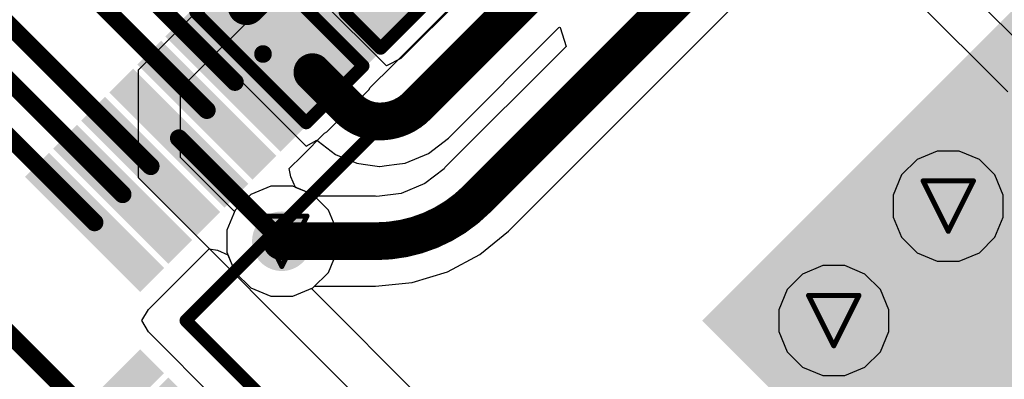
# Model space of a CAD drawing. Header units: inches. Extents: x 0 to 12.2, y 0 to 7.
# Tile 73 of 154: x 1.752 to 2.143, y 2.34 to 2.483. Entities that reach past the tile are written whole.
import ezdxf

# ---------------------------------------------------------------- set-up
doc = ezdxf.new("R2010")
doc.units = ezdxf.units.IN
doc.header["$MEASUREMENT"] = 0
for name, color, linetype in [('Bottom Layer', 5, 'Continuous'), ('Bottom Overlay', 54, 'Continuous'), ('Bottom Paste', 16, 'Continuous'), ('Bottom Solder', 6, 'Continuous'), ('Drill Drawing', 1, 'Continuous'), ('Layer 1', 16, 'Continuous'), ('Layer 2', 76, 'Continuous'), ('Top Layer', 1, 'Continuous'), ('Top Overlay', 2, 'Continuous'), ('Top Paste', 8, 'Continuous'), ('Top Solder', 216, 'Continuous'), ('Via Holes', 16, 'Continuous')]:
    doc.layers.add(name, color=color, linetype=linetype)

# ---------------------------------------------------------------- blocks, each defined once
blk = doc.blocks.new('LQFP_128_EP_14_14__28')
at = {"layer": 'Top Layer'}
for points in [[(-0.098425, -0.098425), (-0.098425, 0.098425), (0.098425, 0.098425), (0.098425, -0.098425)], [(-0.2696725, -0.098423), (-0.2696725, -0.106297), (-0.3287275, -0.106297), (-0.3287275, -0.098423)], [(-0.2696726, -0.114163), (-0.2696726, -0.122037), (-0.3287276, -0.122037), (-0.3287276, -0.114163)], [(-0.2696726, -0.129923), (-0.2696726, -0.137797), (-0.3287276, -0.137797), (-0.3287276, -0.129923)], [(-0.2696725, -0.145663), (-0.2696725, -0.153537), (-0.3287275, -0.153537), (-0.3287275, -0.145663)], [(-0.2696726, -0.161413), (-0.2696726, -0.169287), (-0.3287276, -0.169287), (-0.3287276, -0.161413)], [(-0.2696725, -0.177163), (-0.2696725, -0.185037), (-0.3287275, -0.185037), (-0.3287275, -0.177163)], [(-0.2696725, -0.192913), (-0.2696725, -0.200787), (-0.3287275, -0.200787), (-0.3287275, -0.192913)], [(-0.2696726, -0.208663), (-0.2696726, -0.216537), (-0.3287276, -0.216537), (-0.3287276, -0.208663)], [(-0.2696725, -0.224413), (-0.2696725, -0.232287), (-0.3287275, -0.232287), (-0.3287275, -0.224413)], [(-0.2696725, -0.240163), (-0.2696725, -0.248037), (-0.3287275, -0.248037), (-0.3287275, -0.240163)], [(-0.248037, -0.2696725), (-0.240163, -0.2696725), (-0.240163, -0.3287275), (-0.248037, -0.3287275)]]:
    blk.add_hatch(color=1, dxfattribs=at).paths.add_polyline_path(points)
at = {"layer": 'Top Paste'}
for points in [[(-0.098425, -0.098425), (-0.098425, 0.098425), (0.098425, 0.098425), (0.098425, -0.098425)], [(-0.2696725, -0.098423), (-0.2696725, -0.106297), (-0.3287275, -0.106297), (-0.3287275, -0.098423)], [(-0.2696726, -0.114163), (-0.2696726, -0.122037), (-0.3287276, -0.122037), (-0.3287276, -0.114163)], [(-0.2696726, -0.129923), (-0.2696726, -0.137797), (-0.3287276, -0.137797), (-0.3287276, -0.129923)], [(-0.2696725, -0.145663), (-0.2696725, -0.153537), (-0.3287275, -0.153537), (-0.3287275, -0.145663)], [(-0.2696726, -0.161413), (-0.2696726, -0.169287), (-0.3287276, -0.169287), (-0.3287276, -0.161413)], [(-0.2696725, -0.177163), (-0.2696725, -0.185037), (-0.3287275, -0.185037), (-0.3287275, -0.177163)], [(-0.2696725, -0.192913), (-0.2696725, -0.200787), (-0.3287275, -0.200787), (-0.3287275, -0.192913)], [(-0.2696726, -0.208663), (-0.2696726, -0.216537), (-0.3287276, -0.216537), (-0.3287276, -0.208663)], [(-0.2696725, -0.224413), (-0.2696725, -0.232287), (-0.3287275, -0.232287), (-0.3287275, -0.224413)], [(-0.2696725, -0.240163), (-0.2696725, -0.248037), (-0.3287275, -0.248037), (-0.3287275, -0.240163)], [(-0.248037, -0.2696725), (-0.240163, -0.2696725), (-0.240163, -0.3287275), (-0.248037, -0.3287275)]]:
    blk.add_hatch(color=8, dxfattribs=at).paths.add_polyline_path(points)
at = {"layer": 'Top Solder'}
for points in [[(-0.1011809, -0.1011809), (-0.1011809, 0.1011809), (0.1011809, 0.1011809), (0.1011809, -0.1011809)], [(-0.2669166, -0.0956671), (-0.2669166, -0.1090529), (-0.3314834, -0.1090529), (-0.3314834, -0.0956671)], [(-0.2669167, -0.1114071), (-0.2669167, -0.1247929), (-0.3314835, -0.1247929), (-0.3314835, -0.1114071)], [(-0.2669167, -0.1271671), (-0.2669167, -0.1405529), (-0.3314835, -0.1405529), (-0.3314835, -0.1271671)], [(-0.2669166, -0.1429071), (-0.2669166, -0.1562929), (-0.3314834, -0.1562929), (-0.3314834, -0.1429071)], [(-0.2669167, -0.1586571), (-0.2669167, -0.1720429), (-0.3314835, -0.1720429), (-0.3314835, -0.1586571)], [(-0.2669166, -0.1744071), (-0.2669166, -0.1877929), (-0.3314834, -0.1877929), (-0.3314834, -0.1744071)], [(-0.2669166, -0.1901571), (-0.2669166, -0.2035429), (-0.3314834, -0.2035429), (-0.3314834, -0.1901571)], [(-0.2669167, -0.2059071), (-0.2669167, -0.2192929), (-0.3314835, -0.2192929), (-0.3314835, -0.2059071)], [(-0.2669166, -0.2216571), (-0.2669166, -0.2350429), (-0.3314834, -0.2350429), (-0.3314834, -0.2216571)], [(-0.2669166, -0.2374071), (-0.2669166, -0.2507929), (-0.3314834, -0.2507929), (-0.3314834, -0.2374071)], [(-0.2507929, -0.2669166), (-0.2374071, -0.2669166), (-0.2374071, -0.3314834), (-0.2507929, -0.3314834)], [(-0.2350429, -0.2669166), (-0.2216571, -0.2669166), (-0.2216571, -0.3314834), (-0.2350429, -0.3314834)]]:
    blk.add_hatch(color=216, dxfattribs=at).paths.add_polyline_path(points)
at = {"layer": 'Top Overlay', "const_width": 0.005}
for points in [[(-0.24606, -0.24606), (-0.24606, 0.24606)], [(-0.24606, -0.24606), (0.24606, -0.24606)]]:
    blk.add_lwpolyline(points, dxfattribs=at)
at = {"layer": 'Top Overlay', "const_width": 0.0025}
blk.add_lwpolyline([(-0.24731, -0.24606, 1), (-0.24481, -0.24606, 1)], format="xyb", close=True, dxfattribs=at)
blk.add_lwpolyline([(-0.24731, -0.24606, 1), (-0.24481, -0.24606, 1)], format="xyb", close=True, dxfattribs=at)
blk = doc.blocks.new('R___0402_B_129')
at = {"layer": 'Bottom Layer'}
for points in [[(-0.0095, 0.0125), (-0.0095, -0.0125), (-0.0275, -0.0125), (-0.0275, 0.0125)], [(0.0275, 0.0125), (0.0275, -0.0125), (0.0095, -0.0125), (0.0095, 0.0125)]]:
    blk.add_hatch(color=5, dxfattribs=at).paths.add_polyline_path(points)
at = {"layer": 'Bottom Paste'}
for points in [[(-0.0095, 0.0125), (-0.0095, -0.0125), (-0.0275, -0.0125), (-0.0275, 0.0125)], [(0.0275, 0.0125), (0.0275, -0.0125), (0.0095, -0.0125), (0.0095, 0.0125)]]:
    blk.add_hatch(color=16, dxfattribs=at).paths.add_polyline_path(points)
at = {"layer": 'Bottom Solder'}
for points in [[(-0.0073346, 0.0146654), (-0.0073346, -0.0146654), (-0.0296654, -0.0146654), (-0.0296654, 0.0146654)], [(0.0296654, 0.0146654), (0.0296654, -0.0146654), (0.0073346, -0.0146654), (0.0073346, 0.0146654)]]:
    blk.add_hatch(color=6, dxfattribs=at).paths.add_polyline_path(points)
at = {"layer": 'Bottom Overlay'}
for points, const_width in [([(0.031, 0.016), (-0.031, 0.016)], 0.005), ([(-0.031, 0.016), (-0.031, -0.016)], 0.005), ([(0.032, 0.017), (-0.032, 0.017)], 0.000127), ([(0.031, 0.016), (0.031, -0.016)], 0.005), ([(0.031, -0.016), (-0.031, -0.016)], 0.005)]:
    blk.add_lwpolyline(points, dxfattribs=dict(at, const_width=const_width))
for points, const_width in [([(-0.03225, 0.016, 1), (-0.02975, 0.016, 1)], 0.0025), ([(-0.03225, 0.016, 1), (-0.02975, 0.016, 1)], 0.0025), ([(-0.0320317, 0.017, 1), (-0.0319683, 0.017, 1)], 6.35e-05), ([(0.02975, 0.016, 1), (0.03225, 0.016, 1)], 0.0025), ([(0.02975, 0.016, 1), (0.03225, 0.016, 1)], 0.0025), ([(0.0319683, 0.017, 1), (0.0320317, 0.017, 1)], 6.35e-05), ([(-0.03225, -0.016, 1), (-0.02975, -0.016, 1)], 0.0025), ([(-0.03225, -0.016, 1), (-0.02975, -0.016, 1)], 0.0025), ([(0.02975, -0.016, 1), (0.03225, -0.016, 1)], 0.0025), ([(0.02975, -0.016, 1), (0.03225, -0.016, 1)], 0.0025)]:
    blk.add_lwpolyline(points, format="xyb", close=True, dxfattribs=dict(at, const_width=const_width))
blk = doc.blocks.new('C___0402_B_317')
at = {"layer": 'Bottom Layer'}
for points in [[(-0.0095, 0.0125), (-0.0095, -0.0125), (-0.0275, -0.0125), (-0.0275, 0.0125)], [(0.0275, 0.0125), (0.0275, -0.0125), (0.0095, -0.0125), (0.0095, 0.0125)]]:
    blk.add_hatch(color=5, dxfattribs=at).paths.add_polyline_path(points)
at = {"layer": 'Bottom Paste'}
for points in [[(-0.0095, 0.0125), (-0.0095, -0.0125), (-0.0275, -0.0125), (-0.0275, 0.0125)], [(0.0275, 0.0125), (0.0275, -0.0125), (0.0095, -0.0125), (0.0095, 0.0125)]]:
    blk.add_hatch(color=16, dxfattribs=at).paths.add_polyline_path(points)
at = {"layer": 'Bottom Solder'}
for points in [[(-0.0071378, 0.0148622), (-0.0071378, -0.0148622), (-0.0298622, -0.0148622), (-0.0298622, 0.0148622)], [(0.0298622, 0.0148622), (0.0298622, -0.0148622), (0.0071378, -0.0148622), (0.0071378, 0.0148622)]]:
    blk.add_hatch(color=6, dxfattribs=at).paths.add_polyline_path(points)
at = {"layer": 'Bottom Overlay', "const_width": 0.005}
for points in [[(-0.011, 0.016), (-0.031, 0.016)], [(-0.031, 0.016), (-0.031, -0.016)], [(0.031, 0.016), (0.011, 0.016)], [(0.031, 0.016), (0.031, -0.016)], [(-0.011, -0.016), (-0.031, -0.016)], [(0.031, -0.016), (0.011, -0.016)]]:
    blk.add_lwpolyline(points, dxfattribs=at)
at = {"layer": 'Bottom Overlay', "const_width": 0.0025}
for points in [[(-0.03225, 0.016, 1), (-0.02975, 0.016, 1)], [(-0.03225, 0.016, 1), (-0.02975, 0.016, 1)], [(-0.01225, 0.016, 1), (-0.00975, 0.016, 1)], [(0.00975, 0.016, 1), (0.01225, 0.016, 1)], [(0.02975, 0.016, 1), (0.03225, 0.016, 1)], [(0.02975, 0.016, 1), (0.03225, 0.016, 1)], [(-0.03225, -0.016, 1), (-0.02975, -0.016, 1)], [(-0.03225, -0.016, 1), (-0.02975, -0.016, 1)], [(-0.01225, -0.016, 1), (-0.00975, -0.016, 1)], [(0.00975, -0.016, 1), (0.01225, -0.016, 1)], [(0.02975, -0.016, 1), (0.03225, -0.016, 1)], [(0.02975, -0.016, 1), (0.03225, -0.016, 1)]]:
    blk.add_lwpolyline(points, format="xyb", close=True, dxfattribs=at)

msp = doc.modelspace()

# ---------------------------------------------------------------- hatches: boundary and pattern name
at = {"layer": 'Bottom Layer'}
h = msp.add_hatch(color=5, dxfattribs=at)
edge = h.paths.add_edge_path()
edge.add_arc((2.1207111, 2.4089665), 0.011811, 0, 360)
h = msp.add_hatch(color=5, dxfattribs=at)
edge = h.paths.add_edge_path()
edge.add_arc((1.856263, 2.3950266), 0.011811, 0, 360)
h = msp.add_hatch(color=5, dxfattribs=at)
edge = h.paths.add_edge_path()
edge.add_arc((2.075278, 2.3635333), 0.011811, 0, 360)
at = {"layer": 'Layer 1'}
h = msp.add_hatch(color=16, dxfattribs=at)
edge = h.paths.add_edge_path()
edge.add_arc((2.1207111, 2.4089665), 0.011811, 0, 360)
h = msp.add_hatch(color=16, dxfattribs=at)
edge = h.paths.add_edge_path()
edge.add_arc((1.856263, 2.3950266), 0.011811, 0, 360)
h = msp.add_hatch(color=16, dxfattribs=at)
edge = h.paths.add_edge_path()
edge.add_arc((2.075278, 2.3635333), 0.011811, 0, 360)
at = {"layer": 'Layer 2'}
h = msp.add_hatch(color=76, dxfattribs=at)
edge = h.paths.add_edge_path()
edge.add_arc((2.1207111, 2.4089665), 0.011811, 0, 360)
h = msp.add_hatch(color=76, dxfattribs=at)
edge = h.paths.add_edge_path()
edge.add_arc((1.856263, 2.3950266), 0.011811, 0, 360)
h = msp.add_hatch(color=76, dxfattribs=at)
edge = h.paths.add_edge_path()
edge.add_arc((2.075278, 2.3635333), 0.011811, 0, 360)
at = {"layer": 'Top Layer'}
msp.add_hatch(color=1, dxfattribs=at).paths.add_polyline_path([(1.8051317, 2.5074119), (1.8668899, 2.4456537), (1.8836087, 2.4623725), (1.8218505, 2.5241307)])
h = msp.add_hatch(color=1, dxfattribs=at)
edge = h.paths.add_edge_path()
edge.add_arc((2.1207111, 2.4089665), 0.011811, 0, 360)
h = msp.add_hatch(color=1, dxfattribs=at)
edge = h.paths.add_edge_path()
edge.add_arc((1.856263, 2.3950266), 0.011811, 0, 360)
h = msp.add_hatch(color=1, dxfattribs=at)
edge = h.paths.add_edge_path()
edge.add_arc((2.075278, 2.3635333), 0.011811, 0, 360)
at = {"layer": 'Via Holes'}
h = msp.add_hatch(color=7, dxfattribs=at)
edge = h.paths.add_edge_path()
edge.add_arc((2.1207111, 2.4089665), 0.0059055, 0, 360)
h = msp.add_hatch(color=7, dxfattribs=at)
edge = h.paths.add_edge_path()
edge.add_arc((1.856263, 2.3950266), 0.0059055, 0, 360)
h = msp.add_hatch(color=7, dxfattribs=at)
edge = h.paths.add_edge_path()
edge.add_arc((2.075278, 2.3635333), 0.0059055, 0, 360)

# ---------------------------------------------------------------- linework, layer by layer
at = {"layer": 'Bottom Layer'}
for p, q in [((1.9461986, 2.399034), (2.0761859, 2.5290213)), ((1.9458071, 2.5098043), (1.9035324, 2.4675297)), ((1.897756, 2.4645757), (1.8715886, 2.490743)), ((1.8129032, 2.4857888), (1.8390662, 2.4596258)), ((1.9225211, 2.4360512), (1.9662512, 2.4797814)), ((1.9662512, 2.4797814), (1.9665051, 2.4799092)), ((1.9665051, 2.4799092), (1.9666768, 2.4798789)), ((1.9666768, 2.4798789), (1.96905, 2.4723526)), ((1.96905, 2.4723526), (1.920965, 2.4242676)), ((1.9035324, 2.4675297), (1.897756, 2.4645757)), ((1.8390662, 2.4596258), (1.8659362, 2.4327558)), ((1.8659362, 2.4327558), (1.8702057, 2.4350727)), ((1.8702057, 2.4350727), (1.8702121, 2.4350663)), ((1.8702121, 2.4350663), (1.8706333, 2.4347849)), ((1.8706333, 2.4347849), (1.8775721, 2.4294605)), ((1.9144862, 2.4298959), (1.9224195, 2.4359833)), ((1.9224195, 2.4359833), (1.9225211, 2.4360512)), ((1.8775721, 2.4294605), (1.8860563, 2.4259462)), ((1.9051646, 2.4260348), (1.9144862, 2.4298959)), ((1.8860563, 2.4259462), (1.8885348, 2.4256199)), ((1.8885348, 2.4256199), (1.8949696, 2.4247438)), ((1.8949696, 2.4247438), (1.895161, 2.4247057)), ((1.895161, 2.4247057), (1.895161, 2.4247055)), ((1.895161, 2.4247055), (1.8951615, 2.4247054)), ((1.8951615, 2.4247054), (1.8951628, 2.4247057)), ((1.8951628, 2.4247057), (1.8978068, 2.4250587)), ((1.8978068, 2.4250587), (1.9019037, 2.4256055)), ((1.9019037, 2.4256055), (1.9051646, 2.4260348)), ((1.9206614, 2.4238132), (1.9129939, 2.4179297)), ((1.920965, 2.4242676), (1.9206614, 2.4238132)), ((1.8519245, 2.4168376), (1.8439081, 2.4135171)), ((1.8606015, 2.4168376), (1.8519245, 2.4168376)), ((1.8686179, 2.4135171), (1.8606015, 2.4168376)), ((1.9129939, 2.4179297), (1.9035654, 2.4140243)), ((1.8439081, 2.4135171), (1.8377725, 2.4073815)), ((1.8692656, 2.4128694), (1.8686179, 2.4135171)), ((1.8934474, 2.4128694), (1.8692656, 2.4128694)), ((1.8939834, 2.4127628), (1.8934474, 2.4128694)), ((1.9035654, 2.4140243), (1.8939834, 2.4127628)), ((1.8377725, 2.4073815), (1.834452, 2.3993651)), ((1.834452, 2.3993651), (1.834452, 2.3906881)), ((1.9349029, 2.3897427), (1.9462102, 2.3990224)), ((1.9462102, 2.3990224), (1.9461986, 2.399034)), ((1.834452, 2.3906881), (1.8377725, 2.3826717)), ((1.9220024, 2.3828472), (1.9349029, 2.3897427)), ((1.8377725, 2.3826717), (1.8439081, 2.3765361)), ((1.9080046, 2.3786011), (1.9220024, 2.3828472)), ((1.8439081, 2.3765361), (1.8519245, 2.3732156)), ((1.8606015, 2.3732156), (1.8686179, 2.3765361)), ((1.8686179, 2.3765361), (1.8692656, 2.3771838)), ((1.8692656, 2.3771838), (1.8934474, 2.3771838)), ((1.8934474, 2.3771673), (1.9080046, 2.3786011)), ((1.8934474, 2.3771838), (1.8934474, 2.3771673)), ((1.8519245, 2.3732156), (1.8606015, 2.3732156))]:
    msp.add_line(p, q, dxfattribs=at)
at = {"layer": 'Bottom Layer', "const_width": 0.015}
for points in [[(1.8422481, 2.4882727), (1.9013659, 2.5473905)], [(1.9335818, 2.4116508), (2.0635691, 2.5416381)], [(1.9099043, 2.448668), (1.9676181, 2.5063818)], [(1.8684111, 2.4621007), (1.8684113, 2.4621007)], [(1.8684113, 2.4621007), (1.8828224, 2.4476895)], [(1.8828224, 2.4476895), (1.8828288, 2.4476831)], [(1.856263, 2.3950266), (1.8934474, 2.3950266)]]:
    msp.add_lwpolyline(points, dxfattribs=at)
at = {"layer": 'Bottom Layer', "const_width": 0.0075}
for points in [[(1.8384981, 2.4882727, 1), (1.8459981, 2.4882727, 1)], [(1.8646611, 2.4621007, 1), (1.8721611, 2.4621007, 1)], [(1.8646613, 2.4621007, 1), (1.8721613, 2.4621007, 1)], [(1.8646613, 2.4621007, 1), (1.8721613, 2.4621007, 1)], [(1.8790724, 2.4476895, 1), (1.8865724, 2.4476895, 1)], [(1.8790724, 2.4476895, 1), (1.8865724, 2.4476895, 1)], [(1.8790788, 2.4476831, 1), (1.8865788, 2.4476831, 1)], [(1.8790788, 2.4476831, 1), (1.8865788, 2.4476831, 1)], [(1.9061543, 2.448668, 1), (1.9136543, 2.448668, 1)], [(1.9061543, 2.448668, 1), (1.9136543, 2.448668, 1)], [(1.8914112, 2.4425485, 1), (1.8989112, 2.4425485, 1)], [(1.8914112, 2.4425485, 1), (1.8989112, 2.4425485, 1)], [(1.9298318, 2.4116508, 1), (1.9373318, 2.4116508, 1)], [(1.9298318, 2.4116508, 1), (1.9373318, 2.4116508, 1)], [(1.852513, 2.3950266, 1), (1.860013, 2.3950266, 1)], [(1.8896974, 2.3950266, 1), (1.8971974, 2.3950266, 1)], [(1.8896974, 2.3950266, 1), (1.8971974, 2.3950266, 1)]]:
    msp.add_lwpolyline(points, format="xyb", close=True, dxfattribs=at)
at = {"layer": 'Bottom Layer', "const_width": 0.015}
for points in [[(1.8951612, 2.4425485, -0.199868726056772), (1.8828288, 2.4476831)], [(1.9099043, 2.448668, -0.1992946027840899), (1.8951612, 2.4425485)], [(1.9335818, 2.4116508, -0.198912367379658), (1.8934474, 2.3950266)]]:
    msp.add_lwpolyline(points, format="xyb", dxfattribs=at)
at = {"layer": 'Drill Drawing', "const_width": 0.002}
for points in [[(2.1107111, 2.4189665), (2.1307111, 2.4189665)], [(2.1107111, 2.4189665), (2.1207111, 2.3989665)], [(2.1207111, 2.3989665), (2.1307111, 2.4189665)], [(1.846263, 2.4050266), (1.866263, 2.4050266)], [(1.846263, 2.4050266), (1.856263, 2.3850266)], [(1.856263, 2.3850266), (1.866263, 2.4050266)], [(2.065278, 2.3735333), (2.085278, 2.3735333)], [(2.065278, 2.3735333), (2.075278, 2.3535333)], [(2.075278, 2.3535333), (2.085278, 2.3735333)]]:
    msp.add_lwpolyline(points, dxfattribs=at)
at = {"layer": 'Drill Drawing', "const_width": 0.001}
for points in [[(2.1102111, 2.4189665, 1), (2.1112111, 2.4189665, 1)], [(2.1102111, 2.4189665, 1), (2.1112111, 2.4189665, 1)], [(2.1302111, 2.4189665, 1), (2.1312111, 2.4189665, 1)], [(2.1302111, 2.4189665, 1), (2.1312111, 2.4189665, 1)], [(1.845763, 2.4050266, 1), (1.846763, 2.4050266, 1)], [(1.845763, 2.4050266, 1), (1.846763, 2.4050266, 1)], [(1.865763, 2.4050266, 1), (1.866763, 2.4050266, 1)], [(1.865763, 2.4050266, 1), (1.866763, 2.4050266, 1)], [(2.1202111, 2.3989665, 1), (2.1212111, 2.3989665, 1)], [(2.1202111, 2.3989665, 1), (2.1212111, 2.3989665, 1)], [(1.855763, 2.3850266, 1), (1.856763, 2.3850266, 1)], [(1.855763, 2.3850266, 1), (1.856763, 2.3850266, 1)], [(2.064778, 2.3735333, 1), (2.065778, 2.3735333, 1)], [(2.064778, 2.3735333, 1), (2.065778, 2.3735333, 1)], [(2.084778, 2.3735333, 1), (2.085778, 2.3735333, 1)], [(2.084778, 2.3735333, 1), (2.085778, 2.3735333, 1)], [(2.074778, 2.3535333, 1), (2.075778, 2.3535333, 1)], [(2.074778, 2.3535333, 1), (2.075778, 2.3535333, 1)]]:
    msp.add_lwpolyline(points, format="xyb", close=True, dxfattribs=at)
at = {"layer": 'Layer 1'}
for p, q in [((1.8519245, 2.4168376), (1.8439081, 2.4135171)), ((1.8606015, 2.4168376), (1.8519245, 2.4168376)), ((1.8686179, 2.4135171), (1.8606015, 2.4168376)), ((1.8439081, 2.4135171), (1.8377725, 2.4073815)), ((1.8747535, 2.4073815), (1.8686179, 2.4135171)), ((1.8377725, 2.4073815), (1.834452, 2.3993651)), ((1.878074, 2.3993651), (1.8747535, 2.4073815)), ((1.834452, 2.3993651), (1.834452, 2.3906881)), ((1.878074, 2.3906881), (1.878074, 2.3993651)), ((1.834452, 2.3906881), (1.8377725, 2.3826717)), ((1.8747535, 2.3826717), (1.878074, 2.3906881)), ((1.8377725, 2.3826717), (1.8439081, 2.3765361)), ((1.8686179, 2.3765361), (1.8747535, 2.3826717)), ((1.8439081, 2.3765361), (1.8519245, 2.3732156)), ((1.8606015, 2.3732156), (1.8686179, 2.3765361)), ((1.8519245, 2.3732156), (1.8606015, 2.3732156))]:
    msp.add_line(p, q, dxfattribs=at)
at = {"layer": 'Layer 2'}
for p, q in [((1.8160847, 2.4555703), (1.9658882, 2.6053742)), ((1.9000028, 2.5637047), (1.7992228, 2.4629247)), ((2.1518267, 2.4709274), (2.0572083, 2.565546)), ((2.0389698, 2.55968), (2.1443332, 2.4543166)), ((1.7992228, 2.4629247), (1.7992228, 2.4202565)), ((1.8160848, 2.428208), (1.8160847, 2.4555703)), ((2.1163726, 2.4307775), (2.1083562, 2.427457)), ((2.1250496, 2.4307775), (2.1163726, 2.4307775)), ((2.133066, 2.427457), (2.1250496, 2.4307775)), ((1.8375203, 2.4067725), (1.8160848, 2.428208)), ((2.1083562, 2.427457), (2.1022206, 2.4213214)), ((2.1392016, 2.4213214), (2.133066, 2.427457)), ((1.7992228, 2.4202565), (1.9685481, 2.2509312)), ((2.1022206, 2.4213214), (2.0989001, 2.413305)), ((2.1425221, 2.413305), (2.1392016, 2.4213214)), ((1.8519245, 2.4168376), (1.8439081, 2.4135171)), ((1.8606015, 2.4168376), (1.8519245, 2.4168376)), ((1.8686179, 2.4135171), (1.8606015, 2.4168376)), ((1.8439081, 2.4135171), (1.8377725, 2.4073815)), ((1.8747535, 2.4073815), (1.8686179, 2.4135171)), ((2.0989001, 2.413305), (2.0989001, 2.404628)), ((2.1425221, 2.404628), (2.1425221, 2.413305)), ((1.8377725, 2.4073815), (1.8375203, 2.4067725)), ((1.878074, 2.3993651), (1.8747535, 2.4073815)), ((2.0989001, 2.404628), (2.1022206, 2.3966116)), ((2.1392016, 2.3966116), (2.1425221, 2.404628)), ((1.878074, 2.3906881), (1.878074, 2.3993651)), ((2.1022206, 2.3966116), (2.1083562, 2.390476)), ((2.133066, 2.390476), (2.1392016, 2.3966116)), ((1.8747535, 2.3826717), (1.878074, 2.3906881)), ((2.1083562, 2.390476), (2.1163726, 2.3871555)), ((2.1163726, 2.3871555), (2.1250496, 2.3871555)), ((2.1250496, 2.3871555), (2.133066, 2.390476)), ((2.0709395, 2.3853443), (2.0629231, 2.3820238)), ((2.0796165, 2.3853443), (2.0709395, 2.3853443)), ((2.0876329, 2.3820238), (2.0796165, 2.3853443)), ((1.8686179, 2.3765361), (1.8747535, 2.3826717)), ((2.0629231, 2.3820238), (2.0567875, 2.3758882)), ((2.0937685, 2.3758882), (2.0876329, 2.3820238)), ((1.8680089, 2.3762839), (1.8686179, 2.3765361)), ((2.0389952, 2.2052976), (1.8680089, 2.3762839)), ((2.0567875, 2.3758882), (2.053467, 2.3678718)), ((2.097089, 2.3678718), (2.0937685, 2.3758882)), ((2.053467, 2.3678718), (2.053467, 2.3591948)), ((2.097089, 2.3591948), (2.097089, 2.3678718)), ((2.053467, 2.3591948), (2.0567875, 2.3511784)), ((2.0937685, 2.3511784), (2.097089, 2.3591948)), ((2.0567875, 2.3511784), (2.0629231, 2.3450428)), ((2.0876329, 2.3450428), (2.0937685, 2.3511784)), ((2.0629231, 2.3450428), (2.0709395, 2.3417223)), ((2.0796165, 2.3417223), (2.0876329, 2.3450428)), ((2.0709395, 2.3417223), (2.0796165, 2.3417223))]:
    msp.add_line(p, q, dxfattribs=at)
at = {"layer": 'Top Layer'}
for p, q in [((1.9002936, 2.4649151), (1.9289357, 2.4935572)), ((1.8913764, 2.455998), (1.9002936, 2.4649151)), ((1.8740995, 2.438444), (1.8908184, 2.4551629)), ((1.8908184, 2.4551629), (1.8913764, 2.455998)), ((1.8732647, 2.4378862), (1.8740995, 2.438444)), ((1.8643259, 2.4289473), (1.8732647, 2.4378862)), ((1.8592161, 2.4238376), (1.8643257, 2.4289472)), ((1.8643257, 2.4289472), (1.864326, 2.4289473)), ((1.864326, 2.4289473), (1.8643259, 2.4289473)), ((1.8598601, 2.4205838), (1.8592161, 2.4238376)), ((1.8616722, 2.4163941), (1.8598601, 2.4205838)), ((1.8686179, 2.4135171), (1.8616722, 2.4163941)), ((1.8747535, 2.4073815), (1.8686179, 2.4135171)), ((1.878074, 2.3993651), (1.8747535, 2.4073815)), ((1.878074, 2.3906881), (1.878074, 2.3993651)), ((1.8033825, 2.368004), (1.827452, 2.3920735)), ((1.827452, 2.3920735), (1.8307058, 2.3914295)), ((1.8307058, 2.3914295), (1.8348955, 2.3896174)), ((1.8348955, 2.3896174), (1.8377725, 2.3826717)), ((1.8747535, 2.3826717), (1.878074, 2.3906881)), ((1.8377725, 2.3826717), (1.8439081, 2.3765361)), ((1.8686179, 2.3765361), (1.8747535, 2.3826717)), ((1.8439081, 2.3765361), (1.8519245, 2.3732156)), ((1.8606015, 2.3732156), (1.8686179, 2.3765361)), ((1.8519245, 2.3732156), (1.8606015, 2.3732156)), ((1.8007495, 2.3635333), (1.8033825, 2.368004)), ((1.8033825, 2.3590626), (1.8007495, 2.3635333)), ((1.8334791, 2.328966), (1.8033825, 2.3590626))]:
    msp.add_line(p, q, dxfattribs=at)
at = {"layer": 'Top Layer', "const_width": 0.007}
for points in [[(1.6875678, 2.6082695), (1.8376577, 2.4581796)], [(1.6869474, 2.586616), (1.8265208, 2.4470426)], [(1.6620848, 2.5669309), (1.8042469, 2.4247688)], [(1.6538109, 2.5529309), (1.79311, 2.4136318)], [(1.6455371, 2.5389309), (1.7819731, 2.4024949)], [(1.5816138, 2.5249309), (1.781973, 2.3245717)], [(1.8487947, 2.4693165), (1.8487947, 2.4693166)], [(1.8153839, 2.4359057), (1.856263, 2.3950266)]]:
    msp.add_lwpolyline(points, dxfattribs=at)
at = {"layer": 'Top Layer', "const_width": 0.0035}
for points in [[(1.8470447, 2.4693166, 1), (1.8505447, 2.4693166, 1)], [(1.8470447, 2.4693165, 1), (1.8505447, 2.4693165, 1)], [(1.8359077, 2.4581796, 1), (1.8394077, 2.4581796, 1)], [(1.8247708, 2.4470426, 1), (1.8282708, 2.4470426, 1)], [(1.8136339, 2.4359057, 1), (1.8171339, 2.4359057, 1)], [(1.8024969, 2.4247688, 1), (1.8059969, 2.4247688, 1)], [(1.79136, 2.4136318, 1), (1.79486, 2.4136318, 1)], [(1.7802231, 2.4024949, 1), (1.7837231, 2.4024949, 1)], [(1.854513, 2.3950266, 1), (1.858013, 2.3950266, 1)]]:
    msp.add_lwpolyline(points, format="xyb", close=True, dxfattribs=at)

# ---------------------------------------------------------------- block references
for name, p, rotation in [('LQFP_128_EP_14_14__28', (2.1661442, 2.3635333), 315), ('C___0402_B_317', (1.8848884, 2.5047498), 135), ('R___0402_B_129', (1.8553296, 2.4751822), 135)]:
    msp.add_blockref(name, p, dxfattribs=dict(rotation=rotation))

doc.saveas('drawing.dxf')
